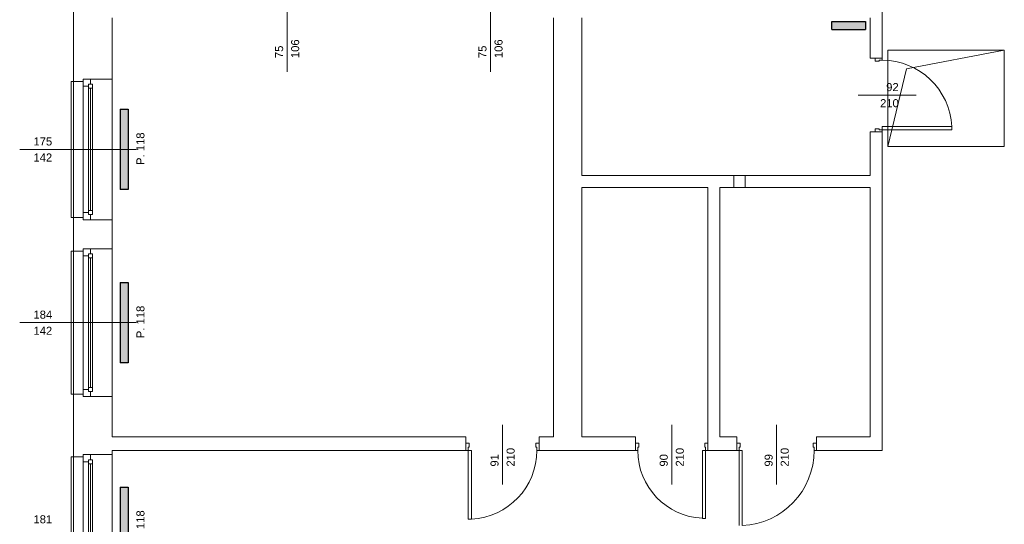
# Model space of a CAD drawing. Header units: millimetres. Extents: x 12683 to 90307, y 30842 to 62253.
# Tile 55 of 152: x 42980 to 44205, y 41674 to 42301. Entities that reach past the tile are written whole.
import ezdxf

# ---------------------------------------------------------------- set-up
doc = ezdxf.new("R2010")
doc.units = ezdxf.units.MM
doc.header["$LTSCALE"] = 0.6
for name, color, linetype, lineweight in [('zzz_podklady_drzwi_opisy', 252, 'Continuous', 15), ('zzz_podklady_okna_opisy', 252, 'Continuous', 15), ('zzz_podklady_sciany', 252, 'Continuous', 15)]:
    doc.layers.add(name, color=color, linetype=linetype, lineweight=lineweight)
doc.layers.add('zzz_podklady_grzejniki_ist', color=252, linetype='Continuous')
doc.styles.add('GENERATED_STYLE_1', font='ARIAL.TTF')

msp = doc.modelspace()

# ---------------------------------------------------------------- hatches: boundary and pattern name
at = {"layer": 'zzz_podklady_grzejniki_ist'}
for points in [[(44032.5, 42289.2), (44032.5, 42299.2), (43990.7, 42299.2), (43990.7, 42289.2)], [(43105.5, 42090.1), (43115.5, 42090.1), (43115.5, 42190.1), (43105.5, 42190.1)], [(43105.5, 41874.7), (43115.5, 41874.7), (43115.5, 41974.7), (43105.5, 41974.7)], [(43105.5, 41620.2), (43115.5, 41620.2), (43115.5, 41720.2), (43105.5, 41720.2)]]:
    msp.add_hatch(color=256, dxfattribs=at).paths.add_polyline_path(points, flags=0)

# ---------------------------------------------------------------- linework, layer by layer
at = {"layer": 'zzz_podklady_drzwi_opisy'}
for p, q in [((43313, 42236.5), (43313, 42350.7)), ((43566, 42236.5), (43566, 42350.7)), ((44044.5, 42253.8), (44044.5, 42249.8)), ((44044.5, 42249.8), (44049.5, 42249.8)), ((44049.5, 42249.8), (44049.5, 42251)), ((44049.5, 42251), (44053.5, 42251)), ((44053.5, 42251), (44053.5, 42253.8)), ((44095.6, 42207.8), (44023.5, 42207.8)), ((44049.5, 42165.8), (44044.5, 42165.8)), ((44044.5, 42165.8), (44044.5, 42161.8)), ((44049.5, 42164.6), (44049.5, 42165.8)), ((44053.5, 42164.6), (44049.5, 42164.6)), ((44139.9, 42168.6), (44053.5, 42168.6)), ((44053.5, 42168.6), (44053.5, 42164.6)), ((44053.5, 42161.8), (44053.5, 42164.6)), ((44053.5, 42164.6), (44139.9, 42164.6)), ((44139.9, 42164.6), (44139.9, 42168.6)), ((43581, 41723.5), (43581, 41797.7)), ((43791.5, 41723.5), (43791.5, 41797.7)), ((43922, 41723.5), (43922, 41797.7)), ((43539.5, 41774.7), (43535.5, 41774.7)), ((43538.3, 41765.7), (43538.3, 41769.7)), ((43538.3, 41769.7), (43539.5, 41769.7)), ((43539.5, 41769.7), (43539.5, 41774.7)), ((43626.5, 41774.7), (43622.5, 41774.7)), ((43622.5, 41774.7), (43622.5, 41769.7)), ((43622.5, 41769.7), (43623.7, 41769.7)), ((43623.7, 41769.7), (43623.7, 41765.7)), ((43746.5, 41774.7), (43750.5, 41774.7)), ((43750.5, 41769.7), (43749.3, 41769.7)), ((43749.3, 41769.7), (43749.3, 41765.7)), ((43750.5, 41774.7), (43750.5, 41769.7)), ((43832.5, 41769.7), (43832.5, 41774.7)), ((43832.5, 41774.7), (43836.5, 41774.7)), ((43833.7, 41769.7), (43832.5, 41769.7)), ((43833.7, 41765.7), (43833.7, 41769.7)), ((43876.5, 41774.7), (43872.5, 41774.7)), ((43875.3, 41765.7), (43875.3, 41769.7)), ((43875.3, 41769.7), (43876.5, 41769.7)), ((43876.5, 41769.7), (43876.5, 41774.7)), ((43971.5, 41774.7), (43967.5, 41774.7)), ((43967.5, 41774.7), (43967.5, 41769.7)), ((43967.5, 41769.7), (43968.7, 41769.7)), ((43968.7, 41769.7), (43968.7, 41765.7)), ((43535.5, 41765.7), (43538.3, 41765.7)), ((43538.3, 41765.7), (43538.3, 41680.3)), ((43542.3, 41765.7), (43538.3, 41765.7)), ((43542.3, 41680.3), (43542.3, 41765.7)), ((43623.7, 41765.7), (43626.5, 41765.7)), ((43749.3, 41765.7), (43746.5, 41765.7)), ((43829.7, 41681.3), (43829.7, 41765.7)), ((43829.7, 41765.7), (43833.7, 41765.7)), ((43836.5, 41765.7), (43833.7, 41765.7)), ((43833.7, 41765.7), (43833.7, 41681.3)), ((43872.5, 41765.7), (43875.3, 41765.7)), ((43875.3, 41765.7), (43875.3, 41672.3)), ((43879.3, 41765.7), (43875.3, 41765.7)), ((43879.3, 41672.3), (43879.3, 41765.7)), ((43968.7, 41765.7), (43971.5, 41765.7)), ((43538.3, 41680.3), (43542.3, 41680.3)), ((43833.7, 41681.3), (43829.7, 41681.3))]:
    msp.add_line(p, q, dxfattribs=at)
for centre, radius, start, end in [((44053.5, 42164.6), 86.4, 2.6535, 90), ((43538.3, 41765.7), 85.4, 272.6846, 0), ((43833.7, 41765.7), 84.4, 180, 267.2835), ((43875.3, 41765.7), 93.4, 272.4545, 0)]:
    msp.add_arc(centre, radius, start, end, dxfattribs=at)
at = {"layer": 'zzz_podklady_grzejniki_ist'}
for p, q in [((43990.7, 42289.2), (43990.7, 42299.2)), ((43990.7, 42299.2), (44032.5, 42299.2)), ((44032.5, 42299.2), (44032.5, 42289.2)), ((43990.7, 42289.2), (44032.5, 42289.2)), ((43105.5, 42190.1), (43115.5, 42190.1)), ((43105.5, 42190.1), (43105.5, 42090.1)), ((43115.5, 42190.1), (43115.5, 42090.1)), ((43115.5, 42090.1), (43105.5, 42090.1)), ((43105.5, 41974.7), (43115.5, 41974.7)), ((43105.5, 41974.7), (43105.5, 41874.7)), ((43115.5, 41974.7), (43115.5, 41874.7)), ((43115.5, 41874.7), (43105.5, 41874.7)), ((43105.5, 41720.2), (43115.5, 41720.2)), ((43105.5, 41720.2), (43105.5, 41620.2)), ((43115.5, 41720.2), (43115.5, 41620.2))]:
    msp.add_line(p, q, dxfattribs=at)
at = {"layer": 'zzz_podklady_sciany'}
for p, q in [((44053.5, 42253.8), (44053.5, 42424.7)), ((43047.5, 42387.7), (43047.5, 42224.6)), ((43095.5, 42227.6), (43095.5, 42303.7)), ((43644.5, 42303.7), (43644.5, 41782.7)), ((43679.5, 42107.7), (43679.5, 42303.7)), ((44038.5, 42303.7), (44038.5, 42253.8)), ((44060.2, 42263.7), (44060.2, 42143.7)), ((44205.2, 42263.7), (44060.2, 42263.7)), ((44083.6, 42240.3), (44205.2, 42263.7)), ((44205.2, 42143.7), (44205.2, 42263.7)), ((44044.5, 42253.8), (44038.5, 42253.8)), ((44053.5, 42253.8), (44044.5, 42253.8)), ((44053.5, 42253.8), (44044.5, 42253.8)), ((44053.5, 42253.8), (44044.5, 42253.8)), ((44083.6, 42240.3), (44060.2, 42143.7)), ((43047.5, 42224.6), (43044.5, 42224.6)), ((43044.5, 42224.6), (43044.5, 42055.6)), ((43047.5, 42224.6), (43059.5, 42224.6)), ((43047.5, 42224.6), (43047.5, 42055.6)), ((43059.5, 42224.6), (43059.5, 42227.6)), ((43059.5, 42227.6), (43068.5, 42227.6)), ((43059.5, 42227.6), (43068.5, 42227.6)), ((43059.5, 42227.6), (43068.5, 42227.6)), ((43068.5, 42227.6), (43095.5, 42227.6)), ((43095.5, 42227.6), (43095.5, 42052.6)), ((43095.5, 42227.6), (43095.5, 42052.6)), ((44044.5, 42161.8), (44038.5, 42161.8)), ((44038.5, 42161.8), (44038.5, 42107.7)), ((44053.5, 42161.8), (44044.5, 42161.8)), ((44044.5, 42161.8), (44053.5, 42161.8)), ((44053.5, 42161.8), (44044.5, 42161.8)), ((44053.5, 41765.7), (44053.5, 42161.8)), ((44205.2, 42143.7), (44060.2, 42143.7)), ((44038.5, 42107.7), (43679.5, 42107.7)), ((43868.9, 42092.7), (43868.9, 42107.7)), ((43882.9, 42092.7), (43882.9, 42107.7)), ((43679.5, 42092.7), (43836.5, 42092.7)), ((43679.5, 41782.7), (43679.5, 42092.7)), ((43836.5, 42092.7), (43836.5, 41782.7)), ((43851.5, 42092.7), (44038.5, 42092.7)), ((43851.5, 41782.7), (43851.5, 42092.7)), ((44038.5, 42092.7), (44038.5, 41782.7)), ((43044.5, 42055.6), (43047.5, 42055.6)), ((43047.5, 42055.6), (43059.5, 42055.6)), ((43047.5, 42055.6), (43047.5, 42013.7)), ((43059.5, 42055.6), (43059.5, 42052.6)), ((43059.5, 42052.6), (43068.5, 42052.6)), ((43068.5, 42052.6), (43059.5, 42052.6)), ((43059.5, 42052.6), (43068.5, 42052.6)), ((43068.5, 42052.6), (43095.5, 42052.6)), ((43095.5, 42016.7), (43095.5, 42052.6)), ((43047.5, 42013.7), (43044.5, 42013.7)), ((43044.5, 42013.7), (43044.5, 41835.7)), ((43047.5, 42013.7), (43059.5, 42013.7)), ((43047.5, 42013.7), (43047.5, 41835.7)), ((43059.5, 42013.7), (43059.5, 42016.7)), ((43059.5, 42016.7), (43068.5, 42016.7)), ((43059.5, 42016.7), (43068.5, 42016.7)), ((43059.5, 42016.7), (43068.5, 42016.7)), ((43068.5, 42016.7), (43095.5, 42016.7)), ((43095.5, 42016.7), (43095.5, 41832.7)), ((43095.5, 42016.7), (43095.5, 41832.7)), ((43044.5, 41835.7), (43047.5, 41835.7)), ((43047.5, 41835.7), (43059.5, 41835.7)), ((43047.5, 41835.7), (43047.5, 41757.7)), ((43059.5, 41835.7), (43059.5, 41832.7)), ((43059.5, 41832.7), (43068.5, 41832.7)), ((43068.5, 41832.7), (43059.5, 41832.7)), ((43059.5, 41832.7), (43068.5, 41832.7)), ((43068.5, 41832.7), (43095.5, 41832.7)), ((43095.5, 41782.7), (43095.5, 41832.7)), ((43535.5, 41782.7), (43095.5, 41782.7)), ((43535.5, 41774.7), (43535.5, 41782.7)), ((43626.5, 41774.7), (43626.5, 41782.7)), ((43644.5, 41782.7), (43626.5, 41782.7)), ((43746.5, 41782.7), (43679.5, 41782.7)), ((43746.5, 41774.7), (43746.5, 41782.7)), ((43836.5, 41774.7), (43836.5, 41782.7)), ((43872.5, 41782.7), (43851.5, 41782.7)), ((43872.5, 41774.7), (43872.5, 41782.7)), ((43971.5, 41774.7), (43971.5, 41782.7)), ((44038.5, 41782.7), (43971.5, 41782.7)), ((43535.5, 41765.7), (43535.5, 41774.7)), ((43535.5, 41774.7), (43535.5, 41765.7)), ((43535.5, 41765.7), (43535.5, 41774.7)), ((43626.5, 41765.7), (43626.5, 41774.7)), ((43626.5, 41765.7), (43626.5, 41774.7)), ((43626.5, 41765.7), (43626.5, 41774.7)), ((43746.5, 41765.7), (43746.5, 41774.7)), ((43746.5, 41765.7), (43746.5, 41774.7)), ((43746.5, 41765.7), (43746.5, 41774.7)), ((43836.5, 41765.7), (43836.5, 41774.7)), ((43836.5, 41774.7), (43836.5, 41765.7)), ((43836.5, 41765.7), (43836.5, 41774.7)), ((43872.5, 41765.7), (43872.5, 41774.7)), ((43872.5, 41774.7), (43872.5, 41765.7)), ((43872.5, 41765.7), (43872.5, 41774.7)), ((43971.5, 41765.7), (43971.5, 41774.7)), ((43971.5, 41765.7), (43971.5, 41774.7)), ((43971.5, 41765.7), (43971.5, 41774.7)), ((43047.5, 41757.7), (43044.5, 41757.7)), ((43044.5, 41757.7), (43044.5, 41582.7)), ((43047.5, 41757.7), (43059.5, 41757.7)), ((43047.5, 41757.7), (43047.5, 41582.7)), ((43059.5, 41757.7), (43059.5, 41760.7)), ((43059.5, 41760.7), (43068.5, 41760.7)), ((43059.5, 41760.7), (43068.5, 41760.7)), ((43059.5, 41760.7), (43068.5, 41760.7)), ((43068.5, 41760.7), (43095.5, 41760.7)), ((43095.5, 41760.7), (43095.5, 41765.7)), ((43095.5, 41765.7), (43535.5, 41765.7)), ((43095.5, 41760.7), (43095.5, 41579.7)), ((43095.5, 41760.7), (43095.5, 41579.7)), ((43626.5, 41765.7), (43746.5, 41765.7)), ((43836.5, 41765.7), (43872.5, 41765.7)), ((43971.5, 41765.7), (44053.5, 41765.7))]:
    msp.add_line(p, q, dxfattribs=at)

# ---------------------------------------------------------------- texts
at = {"layer": 'zzz_podklady_drzwi_opisy', "char_height": 10, "attachment_point": 7, "rotation": 90, "style": 'GENERATED_STYLE_1'}
for s, insert in [('{106}', (43328.2, 42253.7)), ('{106}', (43581.2, 42253.7)), ('{75}', (43308.2, 42253.7)), ('{75}', (43561.2, 42253.7)), ('{91}', (43576.2, 41745.7)), ('{210}', (43596.2, 41745.7)), ('{90}', (43786.7, 41745.7)), ('{210}', (43806.7, 41745.7)), ('{99}', (43917.2, 41745.7)), ('{210}', (43937.2, 41745.7))]:
    msp.add_mtext(s, dxfattribs=dict(at, insert=insert))
at = {"layer": 'zzz_podklady_drzwi_opisy', "char_height": 10, "attachment_point": 7, "style": 'GENERATED_STYLE_1'}
for s, insert in [('{92}', (44058.3, 42212.5)), ('{210}', (44050.7, 42192.5))]:
    msp.add_mtext(s, dxfattribs=dict(at, insert=insert))
at = {"layer": 'zzz_podklady_okna_opisy', "char_height": 10, "attachment_point": 7, "style": 'GENERATED_STYLE_1'}
for s, insert in [('{175}', (42997.5, 42144.9)), ('{142}', (42997.5, 42125.1)), ('{184}', (42997.5, 41929.5)), ('{142}', (42997.5, 41909.6)), ('{181}', (42997.5, 41675))]:
    msp.add_mtext(s, dxfattribs=dict(at, insert=insert))
at = {"layer": 'zzz_podklady_okna_opisy', "char_height": 10, "attachment_point": 7, "rotation": 90, "style": 'GENERATED_STYLE_1'}
for insert in [(43135.7, 42120.8), (43135.7, 41905.4), (43135.7, 41650.9)]:
    msp.add_mtext('{P. 118}', dxfattribs=dict(at, insert=insert))

# ---------------------------------------------------------------- next in the draw order: wipeouts: each hides what was drawn before it
at = {"ltscale": 6206.361147}
msp.add_wipeout([(43071, 42064.1), (43066, 42064.1), (43066, 42061.6), (43059.5, 42061.6), (43059.5, 42218.6), (43066, 42218.6), (43066, 42216.1), (43071, 42216.1)], dxfattribs=at).dxf.layer = 'zzz_podklady_sciany'
at = {"ltscale": 6564.796493}
msp.add_wipeout([(43071, 41844.2), (43066, 41844.2), (43066, 41841.7), (43059.5, 41841.7), (43059.5, 42007.7), (43066, 42007.7), (43066, 42005.2), (43071, 42005.2)], dxfattribs=at).dxf.layer = 'zzz_podklady_sciany'
at = {"ltscale": 6445.298577}
msp.add_wipeout([(43071, 41591.2), (43066, 41591.2), (43066, 41588.7), (43059.5, 41588.7), (43059.5, 41751.7), (43066, 41751.7), (43066, 41749.2), (43071, 41749.2)], dxfattribs=at).dxf.layer = 'zzz_podklady_sciany'

# ---------------------------------------------------------------- next in the draw order: linework, layer by layer
at = {"layer": 'zzz_podklady_okna_opisy'}
for p, q in [((42980.4, 42140.1), (43125.5, 42140.1)), ((42980.4, 41924.7), (43125.5, 41924.7))]:
    msp.add_line(p, q, dxfattribs=at)
at = {"layer": 'zzz_podklady_sciany'}
for p, q in [((43059.5, 42218.6), (43059.5, 42227.6)), ((43059.5, 42224.6), (43059.5, 42227.6)), ((43068.5, 42227.6), (43068.5, 42221.1)), ((43066, 42218.6), (43059.5, 42218.6)), ((43059.5, 42061.6), (43059.5, 42218.6)), ((43068.5, 42221.1), (43066, 42221.1)), ((43066, 42221.1), (43066, 42218.6)), ((43066, 42216.1), (43066, 42221.1)), ((43066, 42221.1), (43071, 42221.1)), ((43066, 42216.1), (43066, 42064.1)), ((43071, 42216.1), (43066, 42216.1)), ((43068.5, 42216.1), (43068.5, 42064.1)), ((43071, 42221.1), (43071, 42216.1)), ((43071, 42216.1), (43071, 42064.1)), ((43071, 42216.1), (43071, 42064.1)), ((43066, 42059.1), (43066, 42064.1)), ((43066, 42064.1), (43071, 42064.1)), ((43071, 42064.1), (43071, 42059.1)), ((43059.5, 42052.6), (43059.5, 42061.6)), ((43059.5, 42061.6), (43066, 42061.6)), ((43059.5, 42055.6), (43059.5, 42052.6)), ((43066, 42061.6), (43066, 42059.1)), ((43066, 42059.1), (43068.5, 42059.1)), ((43071, 42059.1), (43066, 42059.1)), ((43068.5, 42059.1), (43068.5, 42052.6)), ((43059.5, 42007.7), (43059.5, 42016.7)), ((43059.5, 42013.7), (43059.5, 42016.7)), ((43068.5, 42016.7), (43068.5, 42010.2)), ((43066, 42007.7), (43059.5, 42007.7)), ((43059.5, 41841.7), (43059.5, 42007.7)), ((43068.5, 42010.2), (43066, 42010.2)), ((43066, 42010.2), (43066, 42007.7)), ((43066, 42005.2), (43066, 42010.2)), ((43066, 42010.2), (43071, 42010.2)), ((43066, 42005.2), (43066, 41844.2)), ((43071, 42005.2), (43066, 42005.2)), ((43068.5, 42005.2), (43068.5, 41844.2)), ((43071, 42010.2), (43071, 42005.2)), ((43071, 42005.2), (43071, 41844.2)), ((43071, 42005.2), (43071, 41844.2)), ((43066, 41839.2), (43066, 41844.2)), ((43066, 41844.2), (43071, 41844.2)), ((43071, 41844.2), (43071, 41839.2)), ((43059.5, 41832.7), (43059.5, 41841.7)), ((43059.5, 41841.7), (43066, 41841.7)), ((43059.5, 41835.7), (43059.5, 41832.7)), ((43066, 41841.7), (43066, 41839.2)), ((43066, 41839.2), (43068.5, 41839.2)), ((43071, 41839.2), (43066, 41839.2)), ((43068.5, 41839.2), (43068.5, 41832.7)), ((43059.5, 41751.7), (43059.5, 41760.7)), ((43059.5, 41757.7), (43059.5, 41760.7)), ((43068.5, 41760.7), (43068.5, 41754.2)), ((43066, 41751.7), (43059.5, 41751.7)), ((43059.5, 41588.7), (43059.5, 41751.7)), ((43068.5, 41754.2), (43066, 41754.2)), ((43066, 41754.2), (43066, 41751.7)), ((43066, 41749.2), (43066, 41754.2)), ((43066, 41754.2), (43071, 41754.2)), ((43066, 41749.2), (43066, 41591.2)), ((43071, 41749.2), (43066, 41749.2)), ((43068.5, 41749.2), (43068.5, 41591.2)), ((43071, 41754.2), (43071, 41749.2)), ((43071, 41749.2), (43071, 41591.2)), ((43071, 41749.2), (43071, 41591.2))]:
    msp.add_line(p, q, dxfattribs=at)

doc.saveas('drawing.dxf')
